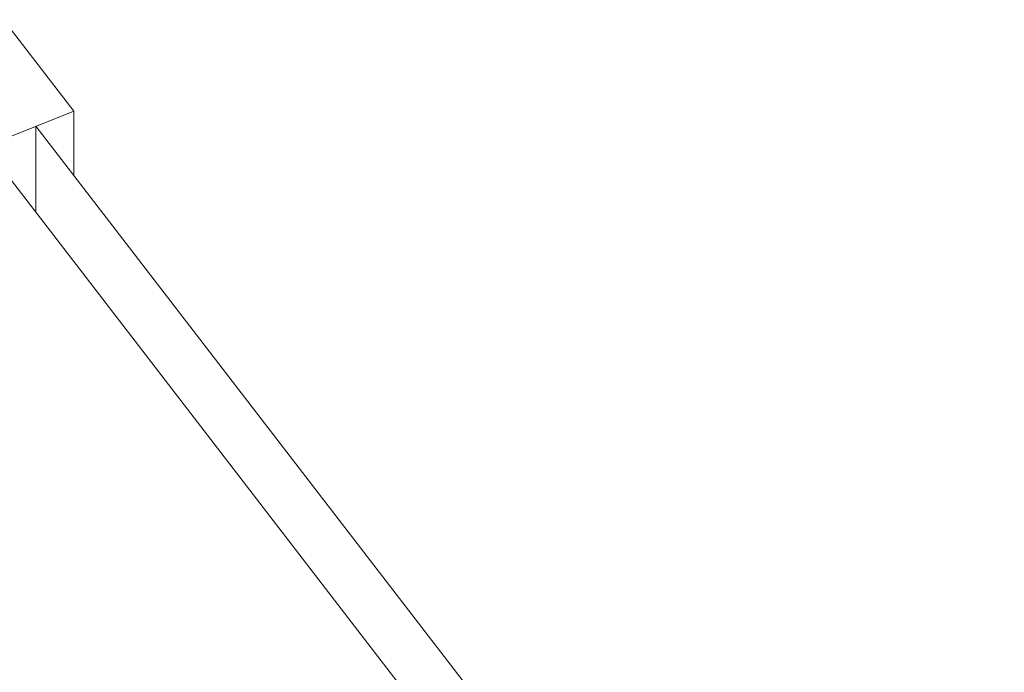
# Model space of a CAD drawing. Header units: millimetres. Extents: x -2220 to 52371, y -4077 to 6953.
# Tile 206 of 256: x 33526 to 33886, y -1540 to -1300. Entities that reach past the tile are written whole.
import ezdxf

# ---------------------------------------------------------------- set-up
doc = ezdxf.new("R2010")
doc.units = ezdxf.units.MM
doc.header["$MEASUREMENT"] = 0
doc.linetypes.add('Wipeout_Contour', pattern=[1000, 0, -1000])
doc.layers.add('Nuevo_Ventanas Archicad', color=7, linetype='Continuous')
doc.layers.add('Nuevo_Ventanas Archicad_Pluma_Nº__1', color=7, linetype='Continuous', lineweight=5)

# ---------------------------------------------------------------- blocks, each defined once
blk = doc.blocks.new('Elem Sección_276_2', base_point=(42615.74, 4689.65))
at = {"color": 254, "linetype": 'Wipeout_Contour', "lineweight": 0, "ltscale": 134142.144434}
blk.add_wipeout([(33473.21, -1319.04), (33498.99, -1352.53), (33545.37, -1333.9), (33519.58, -1300.41)], dxfattribs=at).dxf.layer = 'Nuevo_Ventanas Archicad'
at = {"layer": 'Nuevo_Ventanas Archicad_Pluma_Nº__1', "color": 7, "linetype": 'Continuous', "lineweight": 5}
for p, q in [((33519.58, -1300.41), (33545.37, -1333.9)), ((33545.37, -1333.9), (33498.99, -1352.53)), ((33545.37, -1357.56), (33545.37, -1333.9)), ((33531.45, -1339.49), (33531.45, -1371.04)), ((33995.55, -1942.37), (33531.45, -1339.49)), ((33512.9, -1346.94), (33977, -1949.82))]:
    blk.add_line(p, q, dxfattribs=at)

msp = doc.modelspace()

# ---------------------------------------------------------------- block references
at = {"layer": 'Nuevo_Ventanas Archicad', "lineweight": 0}
msp.add_blockref('Elem Sección_276_2', (42615.74, 4689.65), dxfattribs=at)

doc.saveas('drawing.dxf')
